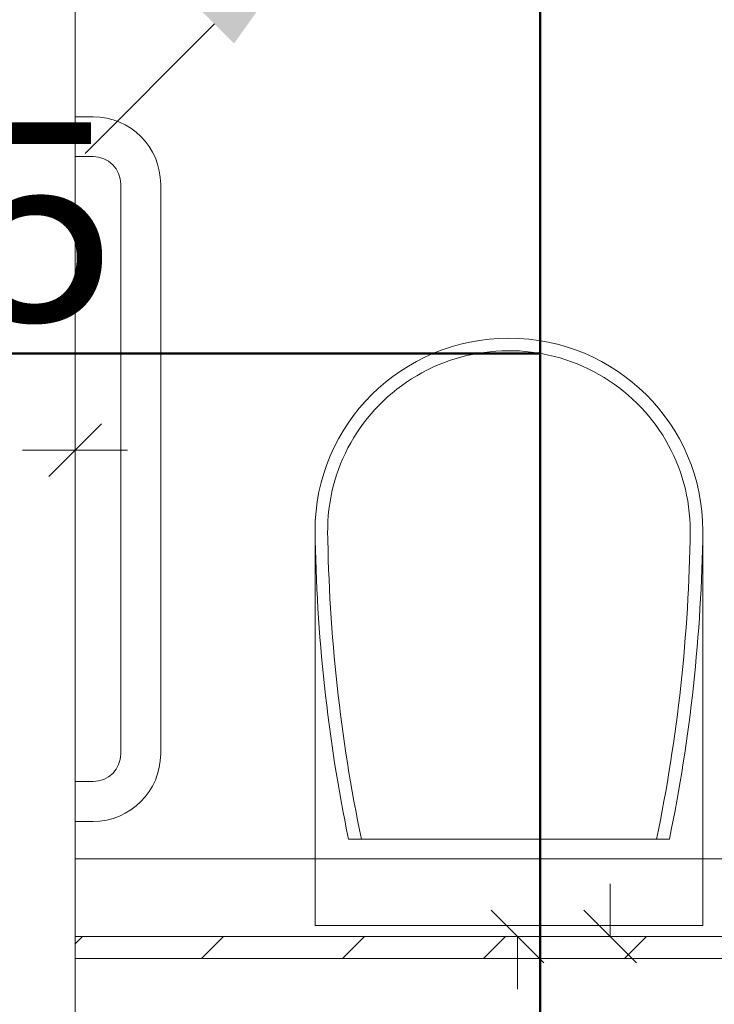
# Model space of a CAD drawing. Header units: millimetres. Extents: x 178516 to 426772, y -178579 to -115871.
# Tile 61 of 256: x 266124 to 266751, y -134556 to -133667. Entities that reach past the tile are written whole.
import ezdxf

# ---------------------------------------------------------------- set-up
doc = ezdxf.new("R2010")
doc.units = ezdxf.units.MM
doc.header["$MEASUREMENT"] = 0
doc.layers.get('0').update_dxf_attribs({"color": 252, "lineweight": 5})
doc.layers.add('HVAC_exhaust_W1', color=7, linetype='Continuous', lineweight=50, true_color=0xd10000)
for name, color, linetype, lineweight in [('HVAC_exhaust_W1.1', 30, 'Continuous', 50), ('IS_wywiew sanitarny', 30, 'Continuous', 50), ('Nowe_! NAZWY POM_Nr_pióra__19', 252, 'Continuous', 5), ('Nowe_220-A Ściany', 252, 'Continuous', 5), ('Nowe_220-A Ściany_Nr_pióra__87', 252, 'Continuous', 5), ('Nowe_320-W Umeblowanie_Nr_pióra__2', 252, 'Continuous', 5), ('Nowe_Nowe_220(1)-A Ściany zewnętrzne_Nr_pióra__57', 252, 'Continuous', 5), ('P-SANR-FIXT_Nr_pióra__47', 252, 'Continuous', 5)]:
    doc.layers.add(name, color=color, linetype=linetype, lineweight=lineweight)
doc.styles.add('WE12', font='arial.ttf')

# ---------------------------------------------------------------- blocks, each defined once
blk = doc.blocks.new('podkład 20251118')
at = {"color": 252, "linetype": 'Continuous', "lineweight": 5}
for p, q in [((266149.98, -134079.45), (266197.48, -134031.95)), ((266197.48, -134031.95), (266149.98, -134079.45)), ((266173.73, -134055.7), (266126.23, -134055.7)), ((266173.73, -134055.7), (266221.23, -134055.7)), ((266656.74, -134494.52), (266656.74, -134447.02)), ((266596.76, -134518.27), (266549.26, -134470.77)), ((266632.99, -134470.77), (266680.49, -134518.27)), ((266573.01, -134494.52), (266573.01, -134542.02))]:
    blk.add_line(p, q, dxfattribs=at)
at = {"layer": 'Nowe_! NAZWY POM_Nr_pióra__19', "color": 252, "linetype": 'Continuous', "lineweight": 5}
for p, q in [((266173.73, -130964.52), (266173.73, -134424.52)), ((266173.73, -134424.52), (267773.73, -134424.52))]:
    blk.add_line(p, q, dxfattribs=at)
at = {"layer": 'Nowe_220-A Ściany', "color": 252, "linetype": 'Continuous', "lineweight": 5}
for p, q in [((266173.73, -134501.24), (266180.45, -134494.52)), ((266287.73, -134514.52), (266307.73, -134494.52)), ((266415.01, -134514.52), (266435.01, -134494.52)), ((266542.29, -134514.52), (266562.29, -134494.52)), ((266669.57, -134514.52), (266689.57, -134494.52))]:
    blk.add_line(p, q, dxfattribs=at)
at = {"layer": 'Nowe_220-A Ściany_Nr_pióra__87', "color": 252, "linetype": 'Continuous', "lineweight": 5}
for p, q in [((267773.73, -134494.52), (266173.73, -134494.52)), ((266173.73, -134494.52), (266173.73, -134514.52)), ((266173.73, -134514.52), (267773.73, -134514.52))]:
    blk.add_line(p, q, dxfattribs=at)
at = {"layer": 'Nowe_320-W Umeblowanie_Nr_pióra__2', "color": 252, "linetype": 'Continuous', "lineweight": 5}
for p, q in [((266390.31, -134128.4), (266390.31, -134484.52)), ((266740.31, -134128.4), (266740.31, -134484.52)), ((266710.11, -134406.77), (266420.51, -134406.77)), ((266390.31, -134484.52), (266740.31, -134484.52))]:
    blk.add_line(p, q, dxfattribs=at)
at = {"layer": 'Nowe_320-W Umeblowanie_Nr_pióra__2', "color": 252, "linetype": 'Continuous', "lineweight": 5, "extrusion": (0, 0, -1)}
for centre, major_axis, start_param, end_param in [((266565.31, -134128.4), (175, 0), 3.141593, 6.283185), ((266565.31, -134128.4), (-163.61, 0), -0.015166, 3.141593), ((267891.5, -134108.41), (-1501.32, 0), -0.201367, -0.013398), ((267891.5, -134108.41), (-1489.95, 0), -0.202926, -0.013398), ((265239.13, -134108.41), (1489.95, 0), 0.013398, 0.202926), ((265239.13, -134108.41), (-1501.32, 0), 3.15499, 3.34296)]:
    blk.add_ellipse(centre, major_axis=major_axis, ratio=0.99359, start_param=start_param, end_param=end_param, dxfattribs=at)
at = {"layer": 'Nowe_Nowe_220(1)-A Ściany zewnętrzne_Nr_pióra__57', "color": 252, "linetype": 'Continuous', "lineweight": 5}
blk.add_line((266173.73, -138719.52), (266173.73, -130729.52), dxfattribs=at)
at = {"layer": 'P-SANR-FIXT_Nr_pióra__47', "color": 252, "linetype": 'Continuous', "lineweight": 5}
for p, q in [((266173.73, -133754.67), (266190.02, -133754.67)), ((266173.73, -133754.67), (266190.02, -133754.67)), ((266173.73, -133754.67), (266190.02, -133754.67)), ((266173.73, -133754.67), (266190.02, -133754.67)), ((266190.02, -133790.67), (266173.73, -133790.67)), ((266173.73, -133790.67), (266190.02, -133790.67)), ((266190.02, -133790.67), (266173.73, -133790.67)), ((266173.73, -133790.67), (266190.02, -133790.67)), ((266215.02, -134329.67), (266215.02, -133815.67)), ((266215.02, -134329.67), (266215.02, -133815.67)), ((266215.02, -134329.67), (266215.02, -133815.67)), ((266215.02, -134329.67), (266215.02, -133815.67)), ((266251.02, -133815.67), (266251.02, -134329.67)), ((266251.02, -134329.67), (266251.02, -133815.67)), ((266251.02, -133815.67), (266251.02, -134329.67)), ((266251.02, -134329.67), (266251.02, -133815.67)), ((266173.73, -134354.67), (266190.02, -134354.67)), ((266173.73, -134354.67), (266190.02, -134354.67)), ((266173.73, -134354.67), (266190.02, -134354.67)), ((266173.73, -134354.67), (266190.02, -134354.67)), ((266190.02, -134390.67), (266173.73, -134390.67)), ((266173.73, -134390.67), (266190.02, -134390.67)), ((266190.02, -134390.67), (266173.73, -134390.67)), ((266173.73, -134390.67), (266190.02, -134390.67))]:
    blk.add_line(p, q, dxfattribs=at)
for centre, radius, start, end in [((266190.02, -133815.67), 61, 0, 90), ((266190.02, -133815.67), 61, 0, 90), ((266190.02, -133815.67), 61, 0, 90), ((266190.02, -133815.67), 61, 0, 90), ((266190.02, -133815.67), 25, 0, 90), ((266190.02, -133815.67), 25, 0, 90), ((266190.02, -133815.67), 25, 0, 90), ((266190.02, -133815.67), 25, 0, 90), ((266190.02, -134329.67), 25, 270, 0), ((266190.02, -134329.67), 61, 270, 0), ((266190.02, -134329.67), 61, 270, 0), ((266190.02, -134329.67), 25, 270, 0), ((266190.02, -134329.67), 25, 270, 0), ((266190.02, -134329.67), 61, 270, 0), ((266190.02, -134329.67), 61, 270, 0), ((266190.02, -134329.67), 25, 270, 0)]:
    blk.add_arc(centre, radius, start, end, dxfattribs=at)
blk = doc.blocks.new('*U313')
at = {"color": 211, "linetype": 'Continuous', "lineweight": -3, "extrusion": (-1, -3.7494e-32, 3.06162e-16)}
for major_axis in [(0, 0, 62.5), (0, 0, -62.5)]:
    blk.add_ellipse((0, 0), major_axis=major_axis, ratio=1, start_param=0, end_param=3.141593, dxfattribs=at)
at = {"color": 211, "linetype": 'Continuous', "lineweight": -2, "extrusion": (1, 3.7494e-32, -3.06162e-16)}
for major_axis in [(0, 0, -62.5), (0, 0, 62.5)]:
    blk.add_ellipse((0, 0), major_axis=major_axis, ratio=1, start_param=0, end_param=3.141593, dxfattribs=at)
blk = doc.blocks.new('A$C083d250a')
at = {"layer": 'HVAC_exhaust_W1.1', "lineweight": 15, "elevation": -20}
blk.add_lwpolyline([(294.04, 294.51), (410.62, 411.28)], dxfattribs=at)
at = {"layer": 'HVAC_exhaust_W1.1'}
blk.add_solid([(276.35, 312.18, -20), (188.06, 188.36, -20), (311.73, 276.85, -20)], dxfattribs=at)
blk = doc.blocks.new('A$C40791640')
at = {"layer": 'HVAC_exhaust_W1.1'}
for centre, radius in [((0, 0), 117.5), ((0, 0), 100), ((0, 0, 200), 62.5)]:
    blk.add_circle(centre, radius, dxfattribs=at)
at = {"layer": 'HVAC_exhaust_W1', "xscale": -1}
blk.add_blockref('A$C083d250a', (0, 0), dxfattribs=at)
at = {"layer": 'HVAC_exhaust_W1'}
blk.add_blockref('A$C083d250a', (0, 0), dxfattribs=at)
at = {"layer": 'HVAC_exhaust_W1', "rotation": 180}
blk.add_blockref('A$C083d250a', (0, 0), dxfattribs=at)
at = {"layer": 'HVAC_exhaust_W1', "xscale": -1, "rotation": 180}
blk.add_blockref('A$C083d250a', (0, 0), dxfattribs=at)
at = {"layer": 'HVAC_exhaust_W1.1', "extrusion": (-1.22465e-16, -1, -3.06162e-16), "rotation": 90}
blk.add_blockref('*U313', (0, 200), dxfattribs=at)

msp = doc.modelspace()

# ---------------------------------------------------------------- linework, layer by layer
at = {"layer": 'HVAC_exhaust_W1.1'}
msp.add_line((266593.54, -133493.98), (266593.54, -134862.3), dxfattribs=at)
at = {"layer": 'IS_wywiew sanitarny'}
msp.add_lwpolyline([(265495, -133968.28), (266593.54, -133968.28), (266593.54, -133968.28)], dxfattribs=at)

# ---------------------------------------------------------------- block references
msp.add_blockref('podkład 20251118', (0, 0))
at = {"layer": 'HVAC_exhaust_W1.1'}
msp.add_blockref('A$C40791640', (266593.54, -133376.48), dxfattribs=at)

# ---------------------------------------------------------------- texts
at = {"layer": 'IS_wywiew sanitarny', "insert": (265901.23, -133853.01), "char_height": 180, "width": 932.2337, "attachment_point": 5, "style": 'WE12'}
msp.add_mtext('%%C125', dxfattribs=at)

doc.saveas('drawing.dxf')
